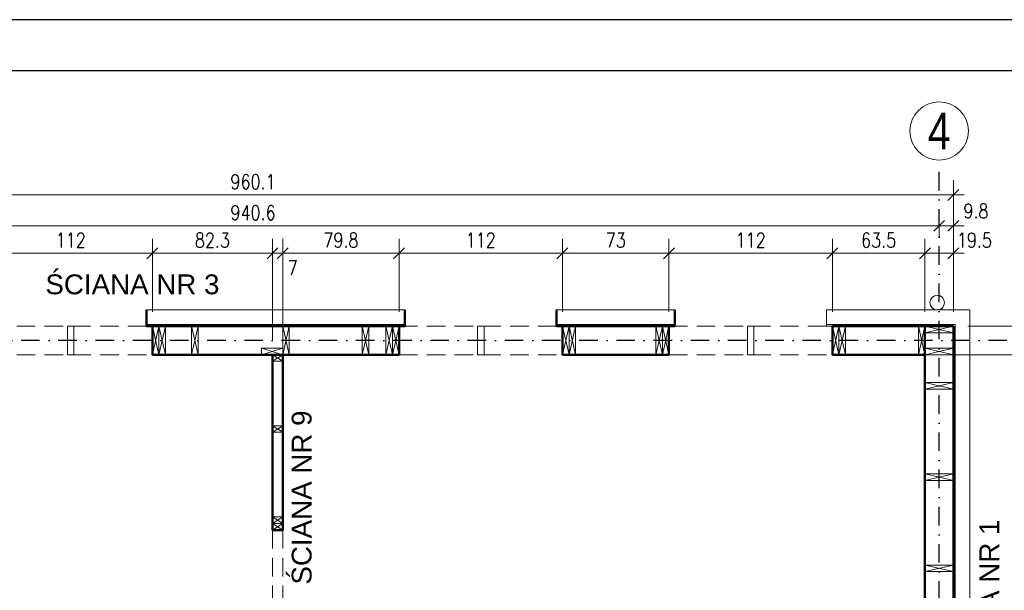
# Model space of a CAD drawing. Header units: inches. Extents: x 72095 to 82628, y -36879 to -32162.
# Tile 10 of 34: x 72817 to 73492, y -34169 to -33778. Entities that reach past the tile are written whole.
import ezdxf

# ---------------------------------------------------------------- set-up
doc = ezdxf.new("R2010")
doc.units = ezdxf.units.IN
doc.header["$MEASUREMENT"] = 0
doc.linetypes.add('DASHDOT', pattern=[25.4, 12.7, -6.35, 0, -6.35])
doc.linetypes.add('DASHED', pattern=[19.05, 12.7, -6.35])
doc.layers.add('_tabelka', color=4, linetype='Continuous')
for name, color, linetype, lineweight in [('Drewno', 2, 'Continuous', 20), ('Obrys', 4, 'Continuous', 20), ('Opisy', 4, 'Continuous', 20), ('Osie', 6, 'DASHDOT', 15), ('WYMIARY', 6, 'Continuous', 15), ('Ściany nośne', 5, 'Continuous', 50), ('Ściany ocieplenie', 9, 'Continuous', 9)]:
    doc.layers.add(name, color=color, linetype=linetype, lineweight=lineweight)
doc.styles.add('1. Simplex', font='simplex.shx', dxfattribs={"width": 0.8})
doc.styles.add('Arial', font='arial.ttf')
doc.dimstyles.new('1_50', dxfattribs={"dimscale": 50, "dimtxt": 0.2, "dimasz": 0.15, "dimexe": 0.2, "dimexo": 0.2, "dimgap": 0.08, "dimtad": 1, "dimdec": 1, "dimzin": 9, "dimdsep": 46, "dimtxsty": '1. Simplex', "dimblk": 'OBLIQUE', "dimcen": 0.15, "dimdle": 0.15, "dimclrd": 256, "dimclre": 256, "dimclrt": 4, "dimadec": 1, "dimazin": 0, "dimtfac": 1, "dimtdec": 0, "dimtmove": 1, "dimatfit": 3, "dimfxl": 1, "dimlwd": -1, "dimlwe": -1, "dimarcsym": 0})

# ---------------------------------------------------------------- blocks, each defined once
blk = doc.blocks.new('_Oblique')
at = {"color": 0, "linetype": 'ByBlock', "lineweight": -2}
blk.add_line((-0.5, -0.5), (0.5, 0.5), dxfattribs=at)
blk = doc.blocks.new('*D776')
at = {"layer": 'Defpoints', "color": 0}
for p in [(72496.76, -33898.01), (72496.76, -33988.01), (73456.86, -33988.01)]:
    blk.add_point(p, dxfattribs=at)
at = {"layer": 'WYMIARY'}
for p, q in [((72496.76, -33978.01), (72496.76, -33888.01)), ((73456.86, -33978.01), (73456.86, -33888.01)), ((73464.36, -33898.01), (72489.26, -33898.01))]:
    blk.add_line(p, q, dxfattribs=at)
at = {"layer": 'WYMIARY', "xscale": 7.5, "yscale": 7.5, "zscale": 7.5, "rotation": 180}
blk.add_blockref('_Oblique', (72496.76, -33898.01), dxfattribs=at)
at = {"layer": 'WYMIARY', "xscale": 7.5, "yscale": 7.5, "zscale": 7.5}
blk.add_blockref('_Oblique', (73456.86, -33898.01), dxfattribs=at)
at = {"layer": 'WYMIARY', "color": 4, "insert": (72976.81, -33889.01), "char_height": 10, "attachment_point": 5, "style": '1. Simplex'}
blk.add_mtext('960.1', dxfattribs=at)
blk = doc.blocks.new('*D778')
at = {"layer": 'Defpoints', "color": 0}
for p in [(73447.11, -33919.2), (72506.51, -33927.16), (73447.11, -33937.16)]:
    blk.add_point(p, dxfattribs=at)
at = {"layer": 'WYMIARY'}
for p, q in [((72506.51, -33917.16), (72506.51, -33909.2)), ((73447.11, -33927.16), (73447.11, -33909.2)), ((72499.01, -33919.2), (73454.61, -33919.2))]:
    blk.add_line(p, q, dxfattribs=at)
at = {"layer": 'WYMIARY', "xscale": 7.5, "yscale": 7.5, "zscale": 7.5, "rotation": 180}
blk.add_blockref('_Oblique', (72506.51, -33919.2), dxfattribs=at)
at = {"layer": 'WYMIARY', "xscale": 7.5, "yscale": 7.5, "zscale": 7.5}
blk.add_blockref('_Oblique', (73447.11, -33919.2), dxfattribs=at)
at = {"layer": 'WYMIARY', "color": 4, "insert": (72976.81, -33910.2), "char_height": 10, "attachment_point": 5, "style": '1. Simplex'}
blk.add_mtext('940.6', dxfattribs=at)
blk = doc.blocks.new('*D779')
at = {"layer": 'Defpoints', "color": 0}
for p in [(73437.36, -33938.01), (73437.36, -33988.01), (73456.86, -33988.01)]:
    blk.add_point(p, dxfattribs=at)
at = {"layer": 'WYMIARY'}
for p, q in [((73437.36, -33978.01), (73437.36, -33928.01)), ((73456.86, -33978.01), (73456.86, -33928.01)), ((73464.36, -33938.01), (73429.86, -33938.01))]:
    blk.add_line(p, q, dxfattribs=at)
at = {"layer": 'WYMIARY', "xscale": 7.5, "yscale": 7.5, "zscale": 7.5, "rotation": 180}
blk.add_blockref('_Oblique', (73437.36, -33938.01), dxfattribs=at)
at = {"layer": 'WYMIARY', "xscale": 7.5, "yscale": 7.5, "zscale": 7.5}
blk.add_blockref('_Oblique', (73456.86, -33938.01), dxfattribs=at)
at = {"layer": 'WYMIARY', "color": 4, "insert": (73471.31, -33929.01), "char_height": 10, "attachment_point": 5, "style": '1. Simplex'}
blk.add_mtext('19.5', dxfattribs=at)
blk = doc.blocks.new('*D780')
at = {"layer": 'Defpoints', "color": 0}
for p in [(73447.11, -33919.2), (73447.11, -33919.2), (73456.86, -33988.01)]:
    blk.add_point(p, dxfattribs=at)
at = {"layer": 'WYMIARY'}
for p, q in [((73447.11, -33909.2), (73447.11, -33909.2)), ((73456.86, -33978.01), (73456.86, -33909.2)), ((73464.36, -33919.2), (73439.61, -33919.2))]:
    blk.add_line(p, q, dxfattribs=at)
at = {"layer": 'WYMIARY', "xscale": 7.5, "yscale": 7.5, "zscale": 7.5, "rotation": 180}
blk.add_blockref('_Oblique', (73447.11, -33919.2), dxfattribs=at)
at = {"layer": 'WYMIARY', "xscale": 7.5, "yscale": 7.5, "zscale": 7.5}
blk.add_blockref('_Oblique', (73456.86, -33919.2), dxfattribs=at)
at = {"layer": 'WYMIARY', "color": 4, "insert": (73472.26, -33909.01), "char_height": 10, "attachment_point": 5, "style": '1. Simplex'}
blk.add_mtext('9.8', dxfattribs=at)
blk = doc.blocks.new('*D794')
at = {"layer": 'Defpoints', "color": 0}
for p in [(73456.86, -33988.01), (73536.86, -33988.01), (73437.36, -34007.51)]:
    blk.add_point(p, dxfattribs=at)
at = {"layer": 'WYMIARY'}
for p, q in [((73536.86, -33988.01), (73536.86, -33949.57)), ((73536.86, -34015.01), (73536.86, -33980.51)), ((73466.86, -33988.01), (73546.86, -33988.01)), ((73447.36, -34007.51), (73546.86, -34007.51))]:
    blk.add_line(p, q, dxfattribs=at)
at = {"layer": 'WYMIARY', "xscale": 7.5, "yscale": 7.5, "zscale": 7.5}
for p, rotation in [((73536.86, -33988.01), 90), ((73536.86, -34007.51), 270)]:
    blk.add_blockref('_Oblique', p, dxfattribs=dict(at, rotation=rotation))
at = {"layer": 'WYMIARY', "color": 4, "insert": (73527.86, -33965.01), "char_height": 10, "attachment_point": 5, "rotation": 90, "style": '1. Simplex'}
blk.add_mtext('19.5', dxfattribs=at)
blk = doc.blocks.new('*D795')
at = {"layer": 'Defpoints', "color": 0}
for p in [(73456.86, -33988.01), (73536.86, -33997.76), (73556.86, -33997.76)]:
    blk.add_point(p, dxfattribs=at)
at = {"layer": 'WYMIARY'}
for p, q in [((73556.86, -33988.01), (73556.86, -33954.61)), ((73556.86, -33980.51), (73556.86, -34005.26)), ((73466.86, -33988.01), (73566.86, -33988.01)), ((73546.86, -33997.76), (73566.86, -33997.76))]:
    blk.add_line(p, q, dxfattribs=at)
at = {"layer": 'WYMIARY', "xscale": 7.5, "yscale": 7.5, "zscale": 7.5}
for p, rotation in [((73556.86, -33988.01), 90), ((73556.86, -33997.76), 270)]:
    blk.add_blockref('_Oblique', p, dxfattribs=dict(at, rotation=rotation))
at = {"layer": 'WYMIARY', "color": 4, "insert": (73547.86, -33967.01), "char_height": 10, "attachment_point": 5, "rotation": 90, "style": '1. Simplex'}
blk.add_mtext('9.8', dxfattribs=at)
blk = doc.blocks.new('*D797')
at = {"layer": 'Defpoints', "color": 0}
for p in [(73456.86, -33988.01), (73576.86, -33988.01), (73456.86, -34546.11)]:
    blk.add_point(p, dxfattribs=at)
at = {"layer": 'WYMIARY'}
for p, q in [((73576.86, -34553.61), (73576.86, -33980.51)), ((73466.86, -33988.01), (73586.86, -33988.01)), ((73466.86, -34546.11), (73586.86, -34546.11))]:
    blk.add_line(p, q, dxfattribs=at)
at = {"layer": 'WYMIARY', "xscale": 7.5, "yscale": 7.5, "zscale": 7.5}
for p, rotation in [((73576.86, -33988.01), 90), ((73576.86, -34546.11), 270)]:
    blk.add_blockref('_Oblique', p, dxfattribs=dict(at, rotation=rotation))
at = {"layer": 'WYMIARY', "color": 4, "insert": (73567.86, -34267.06), "char_height": 10, "attachment_point": 5, "rotation": 90, "style": '1. Simplex'}
blk.add_mtext('558.1', dxfattribs=at)
blk = doc.blocks.new('*D798')
at = {"layer": 'Defpoints', "color": 0}
for p in [(73437.36, -34007.51), (73536.86, -34007.51), (73148.86, -34456.61)]:
    blk.add_point(p, dxfattribs=at)
at = {"layer": 'WYMIARY'}
for p, q in [((73536.86, -34464.11), (73536.86, -34000.01)), ((73447.36, -34007.51), (73546.86, -34007.51)), ((73158.86, -34456.61), (73546.86, -34456.61))]:
    blk.add_line(p, q, dxfattribs=at)
at = {"layer": 'WYMIARY', "xscale": 7.5, "yscale": 7.5, "zscale": 7.5}
for p, rotation in [((73536.86, -34007.51), 90), ((73536.86, -34456.61), 270)]:
    blk.add_blockref('_Oblique', p, dxfattribs=dict(at, rotation=rotation))
at = {"layer": 'WYMIARY', "color": 4, "insert": (73527.86, -34232.06), "char_height": 10, "attachment_point": 5, "rotation": 90, "style": '1. Simplex'}
blk.add_mtext('449.1', dxfattribs=at)
blk = doc.blocks.new('*D819')
at = {"layer": 'Defpoints', "color": 0}
for p in [(72907.86, -33938.01), (72795.86, -33988.01), (72907.86, -33988.01)]:
    blk.add_point(p, dxfattribs=at)
at = {"layer": 'WYMIARY'}
for p, q in [((72795.86, -33978.01), (72795.86, -33928.01)), ((72907.86, -33978.01), (72907.86, -33928.01)), ((72788.36, -33938.01), (72915.36, -33938.01))]:
    blk.add_line(p, q, dxfattribs=at)
at = {"layer": 'WYMIARY', "xscale": 7.5, "yscale": 7.5, "zscale": 7.5, "rotation": 180}
blk.add_blockref('_Oblique', (72795.86, -33938.01), dxfattribs=at)
at = {"layer": 'WYMIARY', "xscale": 7.5, "yscale": 7.5, "zscale": 7.5}
blk.add_blockref('_Oblique', (72907.86, -33938.01), dxfattribs=at)
at = {"layer": 'WYMIARY', "color": 4, "insert": (72851.86, -33929.01), "char_height": 10, "attachment_point": 5, "style": '1. Simplex'}
blk.add_mtext('112', dxfattribs=at)
blk = doc.blocks.new('*D820')
at = {"layer": 'Defpoints', "color": 0}
for p in [(72990.16, -33938.01), (72907.86, -33988.01), (72990.16, -34007.51)]:
    blk.add_point(p, dxfattribs=at)
at = {"layer": 'WYMIARY'}
for p, q in [((72907.86, -33978.01), (72907.86, -33928.01)), ((72990.16, -33997.51), (72990.16, -33928.01)), ((72900.36, -33938.01), (72997.66, -33938.01))]:
    blk.add_line(p, q, dxfattribs=at)
at = {"layer": 'WYMIARY', "xscale": 7.5, "yscale": 7.5, "zscale": 7.5, "rotation": 180}
blk.add_blockref('_Oblique', (72907.86, -33938.01), dxfattribs=at)
at = {"layer": 'WYMIARY', "xscale": 7.5, "yscale": 7.5, "zscale": 7.5}
blk.add_blockref('_Oblique', (72990.16, -33938.01), dxfattribs=at)
at = {"layer": 'WYMIARY', "color": 4, "insert": (72949.01, -33929.01), "char_height": 10, "attachment_point": 5, "style": '1. Simplex'}
blk.add_mtext('82.3', dxfattribs=at)
blk = doc.blocks.new('*D821')
at = {"layer": 'Defpoints', "color": 0}
for p in [(72997.16, -33938.01), (72990.16, -34007.51), (72997.16, -34007.51)]:
    blk.add_point(p, dxfattribs=at)
at = {"layer": 'WYMIARY'}
for p, q in [((72990.16, -33997.51), (72990.16, -33928.01)), ((72997.16, -33997.51), (72997.16, -33928.01)), ((72982.66, -33938.01), (73004.66, -33938.01))]:
    blk.add_line(p, q, dxfattribs=at)
at = {"layer": 'WYMIARY', "xscale": 7.5, "yscale": 7.5, "zscale": 7.5}
blk.add_blockref('_Oblique', (72990.16, -33938.01), dxfattribs=at)
at = {"layer": 'WYMIARY', "xscale": 7.5, "yscale": 7.5, "zscale": 7.5, "rotation": 180}
blk.add_blockref('_Oblique', (72997.16, -33938.01), dxfattribs=at)
at = {"layer": 'WYMIARY', "color": 4, "insert": (73003.96, -33948.01), "char_height": 10, "attachment_point": 5, "style": '1. Simplex'}
blk.add_mtext('7', dxfattribs=at)
blk = doc.blocks.new('*D822')
at = {"layer": 'Defpoints', "color": 0}
for p in [(73076.91, -33938.01), (73076.91, -33988.01), (72997.16, -34007.51)]:
    blk.add_point(p, dxfattribs=at)
at = {"layer": 'WYMIARY'}
for p, q in [((72997.16, -33997.51), (72997.16, -33928.01)), ((73076.91, -33978.01), (73076.91, -33928.01)), ((72989.66, -33938.01), (73084.41, -33938.01))]:
    blk.add_line(p, q, dxfattribs=at)
at = {"layer": 'WYMIARY', "xscale": 7.5, "yscale": 7.5, "zscale": 7.5, "rotation": 180}
blk.add_blockref('_Oblique', (72997.16, -33938.01), dxfattribs=at)
at = {"layer": 'WYMIARY', "xscale": 7.5, "yscale": 7.5, "zscale": 7.5}
blk.add_blockref('_Oblique', (73076.91, -33938.01), dxfattribs=at)
at = {"layer": 'WYMIARY', "color": 4, "insert": (73037.03, -33929.01), "char_height": 10, "attachment_point": 5, "style": '1. Simplex'}
blk.add_mtext('79.8', dxfattribs=at)
blk = doc.blocks.new('*D823')
at = {"layer": 'Defpoints', "color": 0}
for p in [(73188.91, -33938.01), (73076.91, -33988.01), (73188.91, -33988.01)]:
    blk.add_point(p, dxfattribs=at)
at = {"layer": 'WYMIARY'}
for p, q in [((73076.91, -33978.01), (73076.91, -33928.01)), ((73188.91, -33978.01), (73188.91, -33928.01)), ((73069.41, -33938.01), (73196.41, -33938.01))]:
    blk.add_line(p, q, dxfattribs=at)
at = {"layer": 'WYMIARY', "xscale": 7.5, "yscale": 7.5, "zscale": 7.5, "rotation": 180}
blk.add_blockref('_Oblique', (73076.91, -33938.01), dxfattribs=at)
at = {"layer": 'WYMIARY', "xscale": 7.5, "yscale": 7.5, "zscale": 7.5}
blk.add_blockref('_Oblique', (73188.91, -33938.01), dxfattribs=at)
at = {"layer": 'WYMIARY', "color": 4, "insert": (73132.91, -33929.01), "char_height": 10, "attachment_point": 5, "style": '1. Simplex'}
blk.add_mtext('112', dxfattribs=at)
blk = doc.blocks.new('*D824')
at = {"layer": 'Defpoints', "color": 0}
for p in [(73261.91, -33938.01), (73188.91, -33988.01), (73261.91, -33988.01)]:
    blk.add_point(p, dxfattribs=at)
at = {"layer": 'WYMIARY'}
for p, q in [((73188.91, -33978.01), (73188.91, -33928.01)), ((73261.91, -33978.01), (73261.91, -33928.01)), ((73181.41, -33938.01), (73269.41, -33938.01))]:
    blk.add_line(p, q, dxfattribs=at)
at = {"layer": 'WYMIARY', "xscale": 7.5, "yscale": 7.5, "zscale": 7.5, "rotation": 180}
blk.add_blockref('_Oblique', (73188.91, -33938.01), dxfattribs=at)
at = {"layer": 'WYMIARY', "xscale": 7.5, "yscale": 7.5, "zscale": 7.5}
blk.add_blockref('_Oblique', (73261.91, -33938.01), dxfattribs=at)
at = {"layer": 'WYMIARY', "color": 4, "insert": (73225.41, -33929.01), "char_height": 10, "attachment_point": 5, "style": '1. Simplex'}
blk.add_mtext('73', dxfattribs=at)
blk = doc.blocks.new('*D825')
at = {"layer": 'Defpoints', "color": 0}
for p in [(73373.91, -33938.01), (73261.91, -33988.01), (73373.91, -33988.01)]:
    blk.add_point(p, dxfattribs=at)
at = {"layer": 'WYMIARY'}
for p, q in [((73261.91, -33978.01), (73261.91, -33928.01)), ((73373.91, -33978.01), (73373.91, -33928.01)), ((73254.41, -33938.01), (73381.41, -33938.01))]:
    blk.add_line(p, q, dxfattribs=at)
at = {"layer": 'WYMIARY', "xscale": 7.5, "yscale": 7.5, "zscale": 7.5, "rotation": 180}
blk.add_blockref('_Oblique', (73261.91, -33938.01), dxfattribs=at)
at = {"layer": 'WYMIARY', "xscale": 7.5, "yscale": 7.5, "zscale": 7.5}
blk.add_blockref('_Oblique', (73373.91, -33938.01), dxfattribs=at)
at = {"layer": 'WYMIARY', "color": 4, "insert": (73317.91, -33929.01), "char_height": 10, "attachment_point": 5, "style": '1. Simplex'}
blk.add_mtext('112', dxfattribs=at)
blk = doc.blocks.new('*D826')
at = {"layer": 'Defpoints', "color": 0}
for p in [(73437.36, -33938.01), (73373.91, -33988.01), (73437.36, -33988.01)]:
    blk.add_point(p, dxfattribs=at)
at = {"layer": 'WYMIARY'}
for p, q in [((73373.91, -33978.01), (73373.91, -33928.01)), ((73437.36, -33978.01), (73437.36, -33928.01)), ((73366.41, -33938.01), (73444.86, -33938.01))]:
    blk.add_line(p, q, dxfattribs=at)
at = {"layer": 'WYMIARY', "xscale": 7.5, "yscale": 7.5, "zscale": 7.5, "rotation": 180}
blk.add_blockref('_Oblique', (73373.91, -33938.01), dxfattribs=at)
at = {"layer": 'WYMIARY', "xscale": 7.5, "yscale": 7.5, "zscale": 7.5}
blk.add_blockref('_Oblique', (73437.36, -33938.01), dxfattribs=at)
at = {"layer": 'WYMIARY', "color": 4, "insert": (73405.63, -33929.01), "char_height": 10, "attachment_point": 5, "style": '1. Simplex'}
blk.add_mtext('63.5', dxfattribs=at)

msp = doc.modelspace()

# ---------------------------------------------------------------- linework, layer by layer
at = {"layer": '_tabelka', "linetype": 'Continuous', "ltscale": 10}
for points in [[(72094.664, -35262.954), (74194.664, -35262.954), (74194.664, -33777.954), (72094.664, -33777.954)], [(72094.664, -35262.954), (74194.664, -35262.954), (74194.664, -33777.954), (72094.664, -33777.954)], [(72194.664, -35227.954), (74159.664, -35227.954), (74159.664, -33812.954), (72194.664, -33812.954)]]:
    msp.add_lwpolyline(points, close=True, dxfattribs=at)
at = {"layer": 'Drewno'}
for p, q in [((72912.357, -34007.512), (72907.857, -33988.012)), ((72907.857, -34007.512), (72912.357, -33988.012)), ((72916.857, -34007.512), (72912.357, -33988.012)), ((72912.357, -34007.512), (72916.857, -33988.012)), ((72939.157, -34007.512), (72934.657, -33988.012)), ((72934.657, -34007.512), (72939.157, -33988.012)), ((73001.657, -34007.512), (72997.157, -33988.012)), ((72997.157, -34007.512), (73001.657, -33988.012)), ((73056.207, -34007.512), (73051.707, -33988.012)), ((73051.707, -34007.512), (73056.207, -33988.012)), ((73072.407, -34007.512), (73067.907, -33988.012)), ((73067.907, -34007.512), (73072.407, -33988.012)), ((73076.907, -34007.512), (73072.407, -33988.012)), ((73072.407, -34007.512), (73076.907, -33988.012)), ((73193.407, -34007.512), (73188.907, -33988.012)), ((73188.907, -34007.512), (73193.407, -33988.012)), ((73197.907, -34007.512), (73193.407, -33988.012)), ((73193.407, -34007.512), (73197.907, -33988.012)), ((73257.407, -34007.512), (73252.907, -33988.012)), ((73252.907, -34007.512), (73257.407, -33988.012)), ((73261.907, -34007.512), (73257.407, -33988.012)), ((73257.407, -34007.512), (73261.907, -33988.012)), ((73378.407, -34007.512), (73373.907, -33988.012)), ((73373.907, -34007.512), (73378.407, -33988.012)), ((73382.907, -34007.512), (73378.407, -33988.012)), ((73378.407, -34007.512), (73382.907, -33988.012)), ((73437.357, -34007.512), (73432.857, -33988.012)), ((73432.857, -34007.512), (73437.357, -33988.012)), ((73437.357, -33992.512), (73456.857, -33988.012)), ((73437.357, -33988.012), (73456.857, -33992.512)), ((72982.657, -34007.512), (72997.157, -34003.012)), ((72982.657, -34003.012), (72997.157, -34007.512)), ((73437.357, -34003.012), (73456.857, -34007.512)), ((73437.357, -34007.512), (73456.857, -34003.012)), ((72990.157, -34012.012), (72997.157, -34007.512)), ((72990.157, -34007.512), (72997.157, -34012.012)), ((73437.357, -34026.612), (73456.857, -34031.112)), ((73437.357, -34031.112), (73456.857, -34026.612)), ((72990.157, -34060.612), (72997.157, -34056.112)), ((72990.157, -34056.112), (72997.157, -34060.612)), ((73437.357, -34089.112), (73456.857, -34093.612)), ((73437.357, -34093.612), (73456.857, -34089.112)), ((72990.157, -34123.112), (72997.157, -34118.612)), ((72990.157, -34118.612), (72997.157, -34123.112)), ((72990.157, -34127.612), (72997.157, -34123.112)), ((72990.157, -34123.112), (72997.157, -34127.612)), ((73437.357, -34151.612), (73456.857, -34156.112)), ((73437.357, -34156.112), (73456.857, -34151.612))]:
    msp.add_line(p, q, dxfattribs=at)
at = {"layer": 'Drewno', "color": 9}
for points in [[(72849.607, -34007.512), (72849.607, -33988.012), (72854.107, -33988.012), (72854.107, -34007.512)], [(73130.657, -34007.512), (73130.657, -33988.012), (73135.157, -33988.012), (73135.157, -34007.512)], [(73315.657, -34007.512), (73315.657, -33988.012), (73320.157, -33988.012), (73320.157, -34007.512)]]:
    msp.add_lwpolyline(points, close=True, dxfattribs=at)
at = {"layer": 'Drewno'}
for points in [[(72907.857, -34007.512), (72907.857, -33988.012), (72912.357, -33988.012), (72912.357, -34007.512)], [(72912.357, -34007.512), (72912.357, -33988.012), (72916.857, -33988.012), (72916.857, -34007.512)], [(72934.657, -34007.512), (72934.657, -33988.012), (72939.157, -33988.012), (72939.157, -34007.512)], [(72997.157, -34007.512), (72997.157, -33988.012), (73001.657, -33988.012), (73001.657, -34007.512)], [(73051.707, -34007.512), (73051.707, -33988.012), (73056.207, -33988.012), (73056.207, -34007.512)], [(73067.907, -34007.512), (73067.907, -33988.012), (73072.407, -33988.012), (73072.407, -34007.512)], [(73072.407, -34007.512), (73072.407, -33988.012), (73076.907, -33988.012), (73076.907, -34007.512)], [(73188.907, -34007.512), (73188.907, -33988.012), (73193.407, -33988.012), (73193.407, -34007.512)], [(73193.407, -34007.512), (73193.407, -33988.012), (73197.907, -33988.012), (73197.907, -34007.512)], [(73252.907, -34007.512), (73252.907, -33988.012), (73257.407, -33988.012), (73257.407, -34007.512)], [(73257.407, -34007.512), (73257.407, -33988.012), (73261.907, -33988.012), (73261.907, -34007.512)], [(73373.907, -34007.512), (73373.907, -33988.012), (73378.407, -33988.012), (73378.407, -34007.512)], [(73378.407, -34007.512), (73378.407, -33988.012), (73382.907, -33988.012), (73382.907, -34007.512)], [(73432.857, -34007.512), (73432.857, -33988.012), (73437.357, -33988.012), (73437.357, -34007.512)], [(73437.357, -33988.012), (73456.857, -33988.012), (73456.857, -33992.512), (73437.357, -33992.512)], [(72982.657, -34003.012), (72997.157, -34003.012), (72997.157, -34007.512), (72982.657, -34007.512)], [(73437.357, -34007.512), (73456.857, -34007.512), (73456.857, -34003.012), (73437.357, -34003.012)], [(72990.157, -34007.512), (72997.157, -34007.512), (72997.157, -34012.012), (72990.157, -34012.012)], [(73437.357, -34031.112), (73456.857, -34031.112), (73456.857, -34026.612), (73437.357, -34026.612)], [(72990.157, -34056.112), (72997.157, -34056.112), (72997.157, -34060.612), (72990.157, -34060.612)], [(73437.357, -34093.612), (73456.857, -34093.612), (73456.857, -34089.112), (73437.357, -34089.112)], [(72990.157, -34118.612), (72997.157, -34118.612), (72997.157, -34123.112), (72990.157, -34123.112)], [(72990.157, -34123.112), (72997.157, -34123.112), (72997.157, -34127.612), (72990.157, -34127.612)], [(73437.357, -34156.112), (73456.857, -34156.112), (73456.857, -34151.612), (73437.357, -34151.612)]]:
    msp.add_lwpolyline(points, close=True, dxfattribs=at)
at = {"layer": 'Obrys', "linetype": 'DASHED', "lineweight": 5}
for p, q in [((72795.847, -33988.012), (72907.857, -33988.012)), ((73076.907, -33988.012), (73188.907, -33988.012)), ((73261.907, -33988.012), (73373.907, -33988.012)), ((72795.847, -34007.512), (72907.857, -34007.512)), ((73076.907, -34007.512), (73188.907, -34007.512)), ((73261.907, -34007.512), (73373.907, -34007.512))]:
    msp.add_line(p, q, dxfattribs=at)
at = {"layer": 'Obrys', "color": 9, "linetype": 'DASHED', "lineweight": 5}
for p, q in [((72990.157, -34127.612), (72990.157, -34229.612)), ((72997.157, -34127.612), (72997.157, -34229.612))]:
    msp.add_line(p, q, dxfattribs=at)
at = {"layer": 'Osie', "lineweight": -3}
for p, q in [((73447.107, -34659.915), (73447.107, -33874.21)), ((73595.574, -33997.762), (72388.04, -33997.762))]:
    msp.add_line(p, q, dxfattribs=at)
at = {"layer": 'Osie', "color": 4, "linetype": 'Continuous', "ltscale": 35}
msp.add_circle((73447.107, -33854.21), 20, dxfattribs=at)
at = {"layer": 'Ściany nośne', "color": 4, "ltscale": 35}
for p, q in [((73076.907, -33988.012), (72907.857, -33988.012)), ((73261.907, -33988.012), (73188.907, -33988.012)), ((73456.857, -33988.012), (73373.907, -33988.012)), ((73437.357, -34546.112), (73437.357, -33988.012)), ((73456.857, -34546.112), (73456.857, -33988.012)), ((73076.907, -34007.512), (72907.857, -34007.512)), ((72990.157, -34127.612), (72990.157, -34007.512)), ((72997.157, -34127.612), (72997.157, -34007.512)), ((73261.907, -34007.512), (73188.907, -34007.512)), ((73437.357, -34007.512), (73373.907, -34007.512)), ((72997.157, -34127.612), (72990.157, -34127.612))]:
    msp.add_line(p, q, dxfattribs=at)
for points in [[(72903.847, -33976.812), (72903.847, -33988.012), (72907.857, -33988.012), (72907.857, -34007.512)], [(73080.907, -33976.812), (73080.907, -33988.012), (73076.907, -33988.012), (73076.907, -34007.512)], [(73184.907, -33976.812), (73184.907, -33988.012), (73188.907, -33988.012), (73188.907, -34007.512)], [(73265.907, -33976.812), (73265.907, -33988.012), (73261.907, -33988.012), (73261.907, -34007.512)], [(72907.857, -34007.512), (72907.857, -33988.012)], [(73076.907, -34007.512), (73076.907, -33988.012)], [(73188.907, -34007.512), (73188.907, -33988.012)], [(73261.907, -34007.512), (73261.907, -33988.012), (73262.026, -33988.012)], [(73373.907, -34007.512), (73373.907, -33988.012)]]:
    msp.add_lwpolyline(points, dxfattribs=at)
at = {"layer": 'Ściany ocieplenie', "ltscale": 35}
for p, q in [((73080.907, -33976.812), (72903.847, -33976.812)), ((73265.907, -33976.812), (73184.907, -33976.812)), ((73468.057, -33976.812), (73369.907, -33976.812)), ((73468.057, -33976.812), (73372.907, -33976.812)), ((73468.057, -34557.312), (73468.057, -33976.812)), ((73080.907, -33986.812), (72903.847, -33986.812)), ((73265.907, -33986.812), (73184.907, -33986.812)), ((73458.057, -33986.812), (73369.907, -33986.812)), ((73458.057, -34547.312), (73458.057, -33986.812))]:
    msp.add_line(p, q, dxfattribs=at)
for points in [[(72907.857, -33988.012), (72903.847, -33988.012), (72903.847, -33976.812)], [(73076.907, -33988.012), (73080.907, -33988.012), (73080.907, -33976.812)], [(73188.907, -33988.012), (73184.907, -33988.012), (73184.907, -33976.812)], [(73262.026, -33988.012), (73265.907, -33988.012), (73265.907, -33976.812)], [(73373.907, -33988.012), (73369.907, -33988.012), (73369.907, -33976.812)]]:
    msp.add_lwpolyline(points, dxfattribs=at)
msp.add_circle((73445.807, -33971.812), 5, dxfattribs=at)

# ---------------------------------------------------------------- texts
at = {"layer": 'Opisy', "color": 7, "lineweight": 0, "insert": (72894.171, -33959.374), "char_height": 13.6, "width": 172.96324, "attachment_point": 5, "style": 'Arial'}
msp.add_mtext('ŚCIANA NR 3', dxfattribs=at)
at = {"layer": 'Opisy', "color": 7, "lineweight": 0, "char_height": 13.6, "width": 172.96324, "attachment_point": 5, "rotation": 90, "style": 'Arial'}
for s, insert in [('ŚCIANA NR 9', (73010.241, -34105.371)), ('ŚCIANA NR 1', (73481.589, -34180.09))]:
    msp.add_mtext(s, dxfattribs=dict(at, insert=insert))
at = {"layer": 'Osie', "color": 7, "linetype": 'Continuous', "ltscale": 35, "insert": (73447.107, -33854.21), "char_height": 25, "width": 63.5564, "attachment_point": 5, "style": 'Arial'}
msp.add_mtext('\\W0.8;4', dxfattribs=at)

# ---------------------------------------------------------------- dimensions: what is measured, and where the dimension line sits
at = {"layer": 'WYMIARY'}
dim = msp.add_linear_dim(base=(72496.757, -33898.012), p1=(73456.857, -33988.012), p2=(72496.757, -33988.012), dimstyle='1_50', override={"dimfxl": 10, "dimfxlon": 1}, dxfattribs=at)
dim.commit()
dim.dimension.update_dxf_attribs({"geometry": '*D776', "text_midpoint": (72976.807, -33889.012)})
for base, p1, p2, picture, middle in [((73447.107, -33919.203), (72506.507, -33927.165), (73447.107, -33937.165), '*D778', (72976.807, -33910.203)), ((72907.857, -33938.012), (72795.857, -33988.012), (72907.857, -33988.012), '*D819', (72851.857, -33929.012)), ((72990.157, -33938.012), (72907.857, -33988.012), (72990.157, -34007.512), '*D820', (72949.007, -33929.012)), ((73076.90709507, -33938.012085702), (72997.15709507, -34007.512085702), (73076.90709507, -33988.012085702), '*D822', (73037.03209507, -33929.012085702)), ((73188.907, -33938.012), (73076.907, -33988.012), (73188.907, -33988.012), '*D823', (73132.907, -33929.012)), ((73261.907, -33938.012), (73188.907, -33988.012), (73261.907, -33988.012), '*D824', (73225.407, -33929.012)), ((73373.907, -33938.012), (73261.907, -33988.012), (73373.907, -33988.012), '*D825', (73317.907, -33929.012)), ((73437.35709507, -33938.012085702), (73373.90709507, -33988.012085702), (73437.35709507, -33988.012085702), '*D826', (73405.63209507, -33929.012085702))]:
    dim = msp.add_linear_dim(base=base, p1=p1, p2=p2, dimstyle='1_50', dxfattribs=at)
    dim.commit()
    dim.dimension.update_dxf_attribs({"geometry": picture, "text_midpoint": middle})
for base, p1, p2, angle, picture, middle in [((73447.10709507, -33919.202649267), (73456.85709507, -33988.012085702), (73447.10709507, -33919.202649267), 180, '*D780', (73472.25709507, -33918.012085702)), ((73437.357, -33938.012), (73456.857, -33988.012), (73437.357, -33988.012), 180, '*D779', (73471.307, -33938.012)), ((73536.857, -33988.012), (73437.357, -34007.512), (73456.857, -33988.012), 90, '*D794', (73536.857, -33965.012)), ((73556.85709507, -33997.762085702), (73456.85709507, -33988.012085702), (73536.85709507, -33997.762085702), 90, '*D795', (73556.85709507, -33967.012085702))]:
    dim = msp.add_linear_dim(base=base, p1=p1, p2=p2, angle=angle, dimstyle='1_50', dxfattribs=at)
    dim.commit()
    dim.dimension.update_dxf_attribs({"geometry": picture, "text_midpoint": middle, "dimtype": 160})
dim = msp.add_linear_dim(base=(72997.157, -33938.012), p1=(72990.157, -34007.512), p2=(72997.157, -34007.512), dimstyle='1_50', dxfattribs=at)
dim.commit()
dim.dimension.update_dxf_attribs({"geometry": '*D821', "text_midpoint": (73003.957, -33957.012), "dimtype": 160})
for base, p1, p2, picture, middle in [((73576.857, -33988.012), (73456.857, -34546.112), (73456.857, -33988.012), '*D797', (73567.857, -34267.062)), ((73536.857, -34007.512), (73148.857, -34456.612), (73437.357, -34007.512), '*D798', (73527.857, -34232.062))]:
    dim = msp.add_linear_dim(base=base, p1=p1, p2=p2, angle=90, dimstyle='1_50', dxfattribs=at)
    dim.commit()
    dim.dimension.update_dxf_attribs({"geometry": picture, "text_midpoint": middle})

doc.saveas('drawing.dxf')
